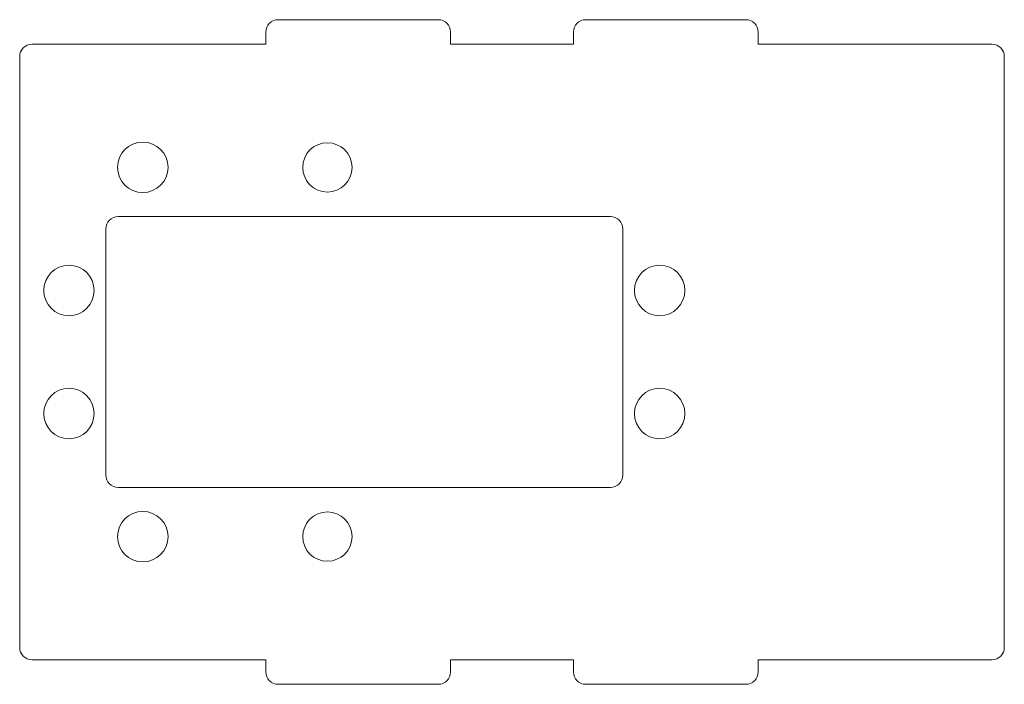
# Model space of a CAD drawing. Header units: millimetres. Extents: x -40 to 40, y -27 to 27.
import ezdxf

# ---------------------------------------------------------------- set-up
doc = ezdxf.new("R2010")
doc.units = ezdxf.units.MM

msp = doc.modelspace()

# ---------------------------------------------------------------- linework, layer by layer
at = {"color": 7, "linetype": 'Continuous', "lineweight": 15}
for p, q in [((-6, 27), (-19, 27)), ((19, 27), (6, 27)), ((-20, 26), (-20, 25)), ((-5, 25), (-5, 26)), ((5, 26), (5, 25)), ((20, 25), (20, 26)), ((-20, 25), (-39, 25)), ((5, 25), (-5, 25)), ((39, 25), (20, 25)), ((-40, 24), (-40, -24)), ((40, -24), (40, 24)), ((8, 11), (-32, 11)), ((-33, 10), (-33, -10)), ((9, -10), (9, 10)), ((-32, -11), (8, -11)), ((-39, -25), (-20, -25)), ((-20, -25), (-20, -26)), ((-5, -25), (5, -25)), ((-5, -26), (-5, -25)), ((5, -25), (5, -26)), ((20, -26), (20, -25)), ((20, -25), (39, -25)), ((-19, -27), (-6, -27)), ((6, -27), (19, -27))]:
    msp.add_line(p, q, dxfattribs=at)
for centre, radius in [((-30, 15), 2.05), ((-15, 15), 2), ((-36, 5), 2.05), ((12, 5), 2.05), ((-36, -5), 2.05), ((12, -5), 2.05), ((-30, -15), 2.05), ((-15, -15), 2)]:
    msp.add_circle(centre, radius, dxfattribs=at)
for centre, start, end in [((-19, 26), 90, 180), ((-6, 26), 0, 90), ((6, 26), 90, 180), ((19, 26), 0, 90), ((-39, 24), 90, 180), ((39, 24), 0, 90), ((-32, 10), 90, 180), ((8, 10), 0, 90), ((-32, -10), 180, 270), ((8, -10), 270, 0), ((-39, -24), 180, 270), ((39, -24), 270, 0), ((-19, -26), 180, 270), ((-6, -26), 270, 0), ((6, -26), 180, 270), ((19, -26), 270, 0)]:
    msp.add_arc(centre, 1, start, end, dxfattribs=at)

doc.saveas('drawing.dxf')
